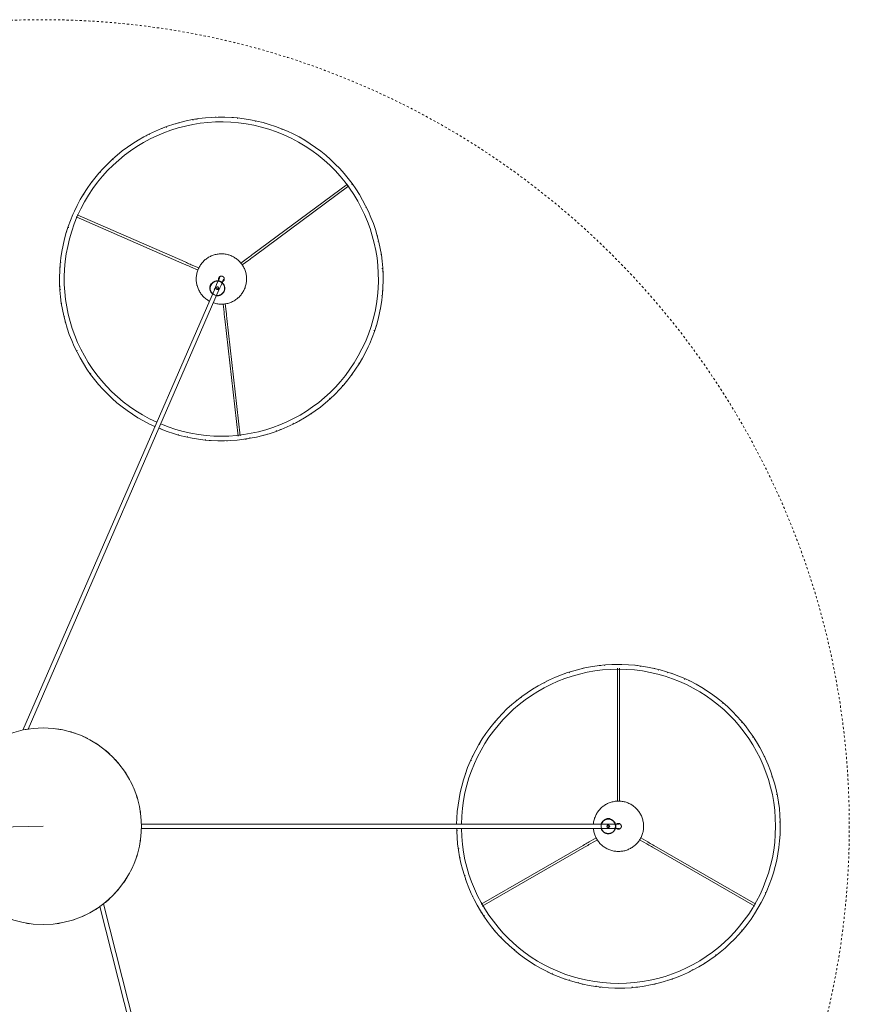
# Model space of a CAD drawing. Header units: millimetres. Extents: x 2834 to 10973, y -1183 to 7893.
# Tile 9 of 15: x 3977 to 5130, y 6347 to 7715. Entities that reach past the tile are written whole.
import ezdxf

# ---------------------------------------------------------------- set-up
doc = ezdxf.new("R2010")
doc.units = ezdxf.units.MM
doc.linetypes.add('Dash', pattern=[6, 3, -3])
doc.layers.add('A-ANNO-DIMS', color=7, linetype='Dash', lineweight=15, true_color=0xd2d2d2)
doc.layers.add('A-ANNO-DIMS-18', color=7, linetype='Continuous', lineweight=9)
doc.layers.add('E-LITE-EQPM', color=7, linetype='Continuous', lineweight=20)
doc.styles.add('Arial', font='arial.ttf', dxfattribs={"height": 36})
doc.dimstyles.new('Radial_-_3mm_Arial', dxfattribs={"dimscale": 304.8, "dimtxt": 36.729338, "dimasz": 0, "dimexe": 0.177165, "dimexo": 0, "dimgap": 0.103346, "dimtad": 1, "dimjust": 3, "dimdec": 0, "dimzin": 0, "dimdsep": 46, "dimtxsty": 'Arial', "dimblk1": 'NONE', "dimblk2": 'NONE', "dimsah": 1, "dimcen": 0.09, "dimdle": 0.177165, "dimadec": 0, "dimazin": 0, "dimtfac": 1, "dimtdec": 4, "dimtix": 1, "dimtmove": 0, "dimatfit": 2, "dimfxl": 1, "dimtvp": 1, "dimtfill": 1, "dimtolj": 1, "dimtzin": 0, "dimarcsym": 2})

# ---------------------------------------------------------------- blocks, each defined once
blk = doc.blocks.new('64314-5L   _Suspended_tensor - 64314-49-5L MAMBO Black_rattan pendant lamp ø450-5L-719882-Planta_PDF')
at = {"layer": 'E-LITE-EQPM'}
for p, q in [((5.5, 1024.1), (6.3, 1024.1)), ((31, 1022), (31.3, 1022)), ((43.7, 1019.9), (44.1, 1019.8)), ((68.2, 1013.6), (69, 1013.3)), ((-91.8, 1004.5), (-91.6, 1004.6)), ((-114.5, 992.7), (-113.9, 993.1)), ((-29.2, 847.4), (-111.1, 989.4)), ((-108.4, 990.9), (-26.5, 849)), ((123.8, 986.9), (124.5, 986.4)), ((-144.6, 971.3), (-144.3, 971.6)), ((144.4, 971.5), (144.6, 971.3)), ((154, 962.9), (154.3, 962.7)), ((171.3, 944.6), (171.8, 944)), ((-179.1, 934.8), (-178.8, 935.2)), ((-199.5, 902.3), (-199.2, 902.9)), ((204.2, 892.4), (204.6, 891.7)), ((-213.6, 868.1), (-213.5, 868.4)), ((213.5, 868.5), (213.6, 868.1)), ((217.1, 856), (217.1, 855.7)), ((-18.7, 829.4), (-24.5, 839.3)), ((-21.8, 840.9), (-16.1, 831)), ((222, 831.3), (222.1, 830.6)), ((-223.4, 818.8), (-223.3, 819.4)), ((46.3, 798.5), (34.8, 798.5)), ((34.9, 801.5), (46.3, 801.5)), ((55.7, 801.5), (219.6, 801.5)), ((219.6, 798.5), (55.7, 798.5)), ((-3, 136.5), (-3, 785.8)), ((3, 785.8), (3, 136.5)), ((9.5, 787.8), (10.7, 787.8)), ((10.7, 783.8), (9.5, 783.8)), ((10.7, 787.3), (9.6, 787.3)), ((10.7, 784.3), (9.6, 784.3)), ((10.7, 785.8), (10.7, 787.8)), ((10.7, 783.8), (10.7, 785.8)), ((223.4, 781.2), (223.3, 780.6)), ((-222, 768.7), (-222.1, 769.4)), ((-24.5, 760.7), (-18.7, 770.8)), ((-16.1, 769.1), (-21.8, 759.1)), ((-217.1, 744), (-217.1, 744.3)), ((-111.1, 610.6), (-29.2, 752.6)), ((-26.5, 751), (-108.4, 609.1)), ((-213.5, 731.5), (-213.6, 731.9)), ((213.6, 731.9), (213.5, 731.6)), ((-204.2, 707.6), (-204.6, 708.2)), ((199.5, 697.7), (199.2, 697.1)), ((179.1, 665.2), (178.8, 664.8)), ((-171.3, 655.4), (-171.8, 656)), ((-154, 637.1), (-154.3, 637.3)), ((-144.4, 628.5), (-144.6, 628.7)), ((144.6, 628.7), (144.3, 628.4)), ((-123.8, 613.1), (-124.5, 613.6)), ((114.5, 607.3), (113.9, 606.9)), ((91.8, 595.5), (91.6, 595.4)), ((-68.2, 586.4), (-69, 586.7)), ((-43.7, 580.1), (-44.1, 580.2)), ((-31, 578), (-31.3, 578)), ((-5.5, 575.9), (-6.3, 575.9)), ((737.9, 470.8), (738.2, 470.9)), ((774.9, 471.5), (775.5, 471.5)), ((812.8, 465.8), (813.2, 465.7)), ((688.8, 460.2), (689.4, 460.4)), ((643.4, 438.9), (644, 439.3)), ((860, 448.8), (860.4, 448.6)), ((622.7, 424.5), (622.9, 424.7)), ((792.5, 293.5), (890, 425.2)), ((891.7, 429.7), (892.3, 429.3)), ((612.7, 416.2), (613, 416.5)), ((892.5, 423.4), (795, 291.6)), ((594.4, 398.2), (594.9, 398.8)), ((559.7, 347.2), (560.1, 348)), ((550.8, 328.9), (550.8, 329)), ((550.8, 329), (550.8, 328.9)), ((968.4, 332.2), (968.7, 331.4)), ((549.8, 324.1), (550, 324.4)), ((545.8, 311.8), (545.9, 312.1)), ((976.6, 307.9), (976.7, 307.6)), ((539.9, 286.8), (540, 287.7)), ((979.7, 295.4), (979.8, 295)), ((542.7, 274.2), (705.5, 255.6)), ((780.1, 276.7), (787, 286)), ((789.4, 284.1), (782.7, 275)), ((705.2, 252.6), (542.3, 271.1)), ((983.7, 270.4), (983.8, 269.7)), ((725.8, 250.2), (714.5, 251.5)), ((714.8, 254.6), (726.4, 253.3)), ((-111.3, 78.9), (-748.5, 240)), ((-747.1, 245.8), (-107.6, 84.1)), ((748.9, 239.5), (133.5, -28.2)), ((135, -21), (746.5, 245)), ((750.1, 231.6), (749.6, 232.8)), ((750.6, 231.8), (750.1, 232.8)), ((751.9, 232.4), (753.8, 233.2)), ((753.3, 233), (752.9, 234)), ((753.3, 234.3), (753.8, 233.2)), ((537.6, 225.2), (537.5, 226)), ((750.1, 231.6), (751.9, 232.4)), ((777.7, 204.7), (773.1, 215.4)), ((776, 216.5), (780.5, 206)), ((981.4, 208.8), (981.3, 208)), ((541.6, 200.2), (541.5, 200.6)), ((846.8, 45.9), (781.4, 196.2)), ((784.3, 197.4), (849.6, 47.1)), ((544.7, 187.7), (544.6, 188)), ((975.5, 183.8), (975.4, 183.5)), ((971.5, 171.6), (971.3, 171.2)), ((552.9, 163.4), (552.6, 164.2)), ((961.6, 148.4), (961.3, 147.8)), ((926.9, 97.4), (926.4, 96.8)), ((898.6, 71.1), (898.4, 70.9)), ((908.6, 79.4), (908.3, 79.1)), ((629.6, 65.9), (629.1, 66.3)), ((877.9, 56.7), (877.3, 56.3)), ((661.3, 46.9), (660.9, 47.1)), ((708.5, 29.8), (708, 29.9)), ((832.5, 35.4), (831.9, 35.3)), ((746.4, 24.1), (745.8, 24.1)), ((783.4, 24.8), (783.1, 24.8))]:
    blk.add_line(p, q, dxfattribs=at)
at = {"layer": 'E-LITE-EQPM', "flags": 128}
for points in [[(-225, 800), (-224.8, 809), (-224.3, 818), (-223.4, 826.9), (-222.1, 835.8), (-220.5, 844.7), (-218.6, 853.5), (-216.2, 862.2), (-213.6, 870.8), (-210.6, 879.3), (-207.2, 887.6), (-203.6, 895.8), (-199.6, 903.9), (-195.3, 911.8), (-190.6, 919.5), (-185.7, 927), (-180.5, 934.4), (-175, 941.5), (-169.2, 948.4), (-163.1, 955), (-156.8, 961.4), (-150.2, 967.5), (-143.4, 973.4), (-136.3, 979), (-129, 984.3), (-121.6, 989.3), (-113.9, 994), (-106, 998.4), (-98, 1002.5), (-89.9, 1006.3), (-81.5, 1009.7), (-73.1, 1012.8), (-64.5, 1015.6), (-55.8, 1018), (-47.1, 1020), (-38.2, 1021.7), (-29.3, 1023.1), (-20.4, 1024.1), (-11.4, 1024.7), (-2.4, 1025), (6.6, 1024.9), (15.6, 1024.5), (24.5, 1023.7), (33.4, 1022.5), (42.3, 1021), (51.1, 1019.1), (59.8, 1016.9), (68.5, 1014.3), (77, 1011.4), (85.4, 1008.2), (93.6, 1004.6), (101.7, 1000.7), (109.7, 996.5), (117.5, 991.9), (125, 987.1), (132.4, 981.9), (139.6, 976.5), (146.5, 970.7), (153.2, 964.8), (159.7, 958.5), (165.9, 952), (171.9, 945.2), (177.5, 938.2), (182.9, 931), (188, 923.6), (192.8, 916), (197.3, 908.2), (201.5, 900.2), (205.3, 892.1), (208.8, 883.8), (212, 875.4), (214.8, 866.8), (217.3, 858.2), (219.5, 849.5), (221.3, 840.6), (222.7, 831.8), (223.8, 822.8), (224.6, 813.8), (224.9, 804.9), (225, 800)], [(-21.8, 840.9), (-22.8, 842.6), (-23.8, 844.3), (-24.8, 846), (-25.7, 847.6), (-26.5, 849)], [(-29.2, 847.4), (-28.2, 845.8), (-27.2, 844.1), (-26.3, 842.4), (-25.3, 840.7), (-24.5, 839.3)], [(-27.3, 821.9), (-26.4, 823), (-25.5, 824), (-24.5, 825), (-23.5, 826), (-22.4, 826.9), (-21.3, 827.8), (-20.2, 828.6), (-19, 829.4), (-17.9, 830.1), (-16.6, 830.8), (-15.4, 831.4), (-14.1, 832), (-12.8, 832.6), (-11.5, 833.1), (-10.2, 833.5), (-8.8, 833.9), (-7.5, 834.2), (-6.1, 834.5), (-4.7, 834.7), (-3.3, 834.8), (-1.9, 834.9), (-0.5, 835), (0.9, 835), (2.3, 834.9), (3.7, 834.8), (5, 834.6), (6.4, 834.4), (7.8, 834.1), (9.2, 833.8), (10.5, 833.4), (11.8, 832.9), (13.1, 832.4), (14.4, 831.9), (15.7, 831.3), (16.9, 830.6), (18.1, 829.9), (19.3, 829.2), (20.5, 828.4), (21.6, 827.5), (22.7, 826.7), (23.7, 825.7), (24.7, 824.8), (25.7, 823.8), (26.6, 822.7), (27.5, 821.6), (28.4, 820.5), (29.2, 819.4), (29.9, 818.2), (30.6, 817), (31.3, 815.7), (31.9, 814.5), (32.4, 813.2), (32.9, 811.9), (33.4, 810.5), (33.8, 809.2), (34.1, 807.8), (34.4, 806.5), (34.6, 805.1), (34.8, 803.7), (34.9, 802.3), (35, 800.9), (35, 799.5), (34.9, 798.1), (34.8, 796.7), (34.7, 795.3), (34.5, 793.9), (34.2, 792.6), (33.9, 791.2), (33.5, 789.9), (33.1, 788.5), (32.6, 787.2), (32, 785.9), (31.5, 784.7), (30.8, 783.4), (30.1, 782.2), (29.4, 781), (28.6, 779.8), (27.8, 778.7), (27.3, 778.1)], [(-3, 765.1), (-3.7, 765.2), (-5, 765.4), (-6.4, 765.6), (-7.8, 765.9), (-9.2, 766.2), (-10.5, 766.6), (-11.8, 767.1), (-13.1, 767.6), (-14.4, 768.1), (-15.7, 768.7), (-16.9, 769.4), (-18.1, 770.1), (-19.3, 770.8), (-20.5, 771.6), (-21.6, 772.5), (-22.7, 773.3), (-23.7, 774.3), (-24.7, 775.2), (-25.7, 776.2), (-26.6, 777.3), (-27.5, 778.4), (-28.4, 779.5), (-29.2, 780.6), (-29.9, 781.8), (-30.6, 783), (-31.3, 784.3), (-31.9, 785.5), (-32.4, 786.8), (-32.9, 788.1), (-33.4, 789.5), (-33.8, 790.8), (-34.1, 792.2), (-34.4, 793.5), (-34.6, 794.9), (-34.8, 796.3), (-34.9, 797.7), (-35, 799.1), (-35, 800.5), (-34.9, 801.9), (-34.8, 803.3), (-34.7, 804.7), (-34.5, 806.1), (-34.2, 807.4), (-33.9, 808.8), (-33.5, 810.1), (-33.1, 811.5), (-32.6, 812.8), (-32, 814.1), (-31.5, 815.3), (-30.8, 816.6), (-30.1, 817.8), (-29.4, 819), (-28.6, 820.2), (-27.8, 821.3), (-27.3, 821.9)], [(-3, 575.1), (-6.6, 575.1), (-15.6, 575.5), (-24.5, 576.3), (-33.4, 577.5), (-42.3, 579), (-51.1, 580.9), (-59.8, 583.1), (-68.5, 585.7), (-77, 588.6), (-85.4, 591.8), (-93.6, 595.4), (-101.7, 599.3), (-109.7, 603.5), (-117.5, 608.1), (-125, 612.9), (-132.4, 618.1), (-139.6, 623.5), (-146.5, 629.2), (-153.2, 635.2), (-159.7, 641.5), (-165.9, 648), (-171.9, 654.8), (-177.5, 661.8), (-182.9, 669), (-188, 676.4), (-192.8, 684), (-197.3, 691.8), (-201.5, 699.8), (-205.3, 707.9), (-208.8, 716.2), (-212, 724.6), (-214.8, 733.2), (-217.3, 741.8), (-219.5, 750.5), (-221.3, 759.4), (-222.7, 768.2), (-223.8, 777.2), (-224.6, 786.1), (-224.9, 795.1), (-225, 800)], [(-3, 776), (-3.2, 776.1), (-3.6, 776.2), (-4, 776.4), (-4.4, 776.5), (-4.8, 776.7), (-5.1, 776.9), (-5.5, 777.1), (-5.8, 777.3), (-6.1, 777.6), (-6.5, 777.8), (-6.8, 778.1), (-7.1, 778.4), (-7.4, 778.7), (-7.7, 779), (-7.9, 779.3), (-8.2, 779.6), (-8.4, 779.9), (-8.7, 780.3), (-8.9, 780.6), (-9.1, 781), (-9.3, 781.4), (-9.4, 781.7), (-9.6, 782.1), (-9.7, 782.5), (-9.9, 782.9), (-10, 783.3), (-10.1, 783.7), (-10.1, 784.1), (-10.2, 784.5), (-10.3, 784.9), (-10.3, 785.3), (-10.3, 785.7), (-10.3, 786.1), (-10.3, 786.6), (-10.2, 787), (-10.2, 787.4), (-10.1, 787.8), (-10, 788.2), (-9.9, 788.6), (-9.8, 789), (-9.7, 789.4), (-9.5, 789.7), (-9.4, 790.1), (-9.2, 790.5), (-9, 790.9), (-8.8, 791.2), (-8.6, 791.6), (-8.3, 791.9), (-8.1, 792.2), (-7.8, 792.5), (-7.5, 792.9), (-7.3, 793.1), (-7, 793.4), (-6.6, 793.7), (-6.3, 794), (-6, 794.2), (-5.7, 794.4), (-5.3, 794.7), (-4.9, 794.9), (-4.6, 795.1), (-4.2, 795.2), (-3.8, 795.4), (-3.4, 795.5), (-3.1, 795.7)], [(-3.1, 802.5), (-3.2, 802.4), (-3.3, 802.2), (-3.4, 802.1), (-3.5, 802), (-3.6, 801.8), (-3.6, 801.7), (-3.7, 801.5), (-3.7, 801.4), (-3.8, 801.2), (-3.8, 801.1), (-3.9, 800.9), (-3.9, 800.8), (-4, 800.6), (-4, 800.5), (-4, 800.3), (-4, 800.1), (-4, 800), (-4, 799.8), (-4, 799.7), (-4, 799.5), (-3.9, 799.3), (-3.9, 799.2), (-3.9, 799), (-3.8, 798.9), (-3.8, 798.7), (-3.7, 798.6), (-3.7, 798.4), (-3.6, 798.3), (-3.5, 798.1), (-3.5, 798), (-3.4, 797.9), (-3.3, 797.7), (-3.2, 797.6), (-3.1, 797.5), (-3, 797.3)], [(3.1, 797.5), (3.2, 797.6), (3.3, 797.8), (3.4, 797.9), (3.5, 798), (3.6, 798.2), (3.6, 798.3), (3.7, 798.5), (3.7, 798.6), (3.8, 798.8), (3.8, 798.9), (3.9, 799.1), (3.9, 799.2), (4, 799.4), (4, 799.5), (4, 799.7), (4, 799.9), (4, 800), (4, 800.2), (4, 800.3), (4, 800.5), (3.9, 800.7), (3.9, 800.8), (3.9, 801), (3.8, 801.1), (3.8, 801.3), (3.7, 801.4), (3.7, 801.6), (3.6, 801.7), (3.5, 801.9), (3.5, 802), (3.4, 802.1), (3.3, 802.3), (3.2, 802.4), (3.1, 802.5), (3, 802.7), (2.9, 802.8), (2.8, 802.9), (2.7, 803), (2.5, 803.1), (2.4, 803.2), (2.3, 803.3), (2.1, 803.4), (2, 803.5), (1.9, 803.5), (1.7, 803.6), (1.6, 803.7), (1.4, 803.7), (1.3, 803.8), (1.1, 803.8), (1, 803.9), (0.8, 803.9), (0.7, 803.9), (0.5, 804), (0.3, 804), (0.2, 804), (0, 804), (-0.1, 804), (-0.3, 804), (-0.5, 804), (-0.6, 804), (-0.8, 803.9), (-0.9, 803.9), (-1.1, 803.9), (-1.2, 803.8), (-1.4, 803.8), (-1.5, 803.7), (-1.7, 803.6), (-1.8, 803.6), (-2, 803.5), (-2.1, 803.4), (-2.2, 803.3), (-2.4, 803.2), (-2.5, 803.1), (-2.6, 803), (-2.7, 802.9), (-2.9, 802.8), (-3, 802.7), (-3.1, 802.6), (-3.1, 802.5)], [(-3, 795.9), (-3, 796.1), (-3, 796.3), (-3, 796.6), (-3, 796.8), (-3, 797), (-3, 797.2), (-3, 797.4), (-3, 797.6), (-3, 797.8), (-3, 798), (-3, 798.1), (-3, 798.3), (-3, 798.5), (-3, 798.6), (-3, 798.8), (-3, 798.9), (-3, 799.1), (-3, 799.2), (-3, 799.3), (-3, 799.4), (-3, 799.5), (-3, 799.6), (-3, 799.7), (-3, 799.8), (-3, 799.8), (-3, 799.9), (-3, 799.9), (-3, 800), (-3, 800), (-3, 800), (-3, 800)], [(-3, 782.2), (-3, 787.7), (-3, 793.2), (-3, 795.9)], [(225, 800), (224.8, 791), (224.3, 782), (223.4, 773.1), (222.1, 764.2), (220.5, 755.3), (218.6, 746.5), (216.2, 737.8), (213.6, 729.2), (210.6, 720.7), (207.2, 712.4), (203.6, 704.2), (199.6, 696.1), (195.3, 688.2), (190.6, 680.5), (185.7, 673), (180.5, 665.6), (175, 658.5), (169.2, 651.6), (163.1, 645), (156.8, 638.6), (150.2, 632.5), (143.4, 626.6), (136.3, 621), (129, 615.7), (121.6, 610.7), (113.9, 606), (106, 601.6), (98, 597.5), (89.9, 593.7), (81.5, 590.3), (73.1, 587.2), (64.5, 584.4), (55.8, 582), (47.1, 580), (38.2, 578.3), (29.3, 576.9), (20.4, 575.9), (11.4, 575.3), (3, 575)], [(3, 800), (3, 800), (3, 800), (3, 800), (3, 799.9), (3, 799.9), (3, 799.8), (3, 799.8), (3, 799.7), (3, 799.6), (3, 799.5), (3, 799.4), (3, 799.3), (3, 799.2), (3, 799.1), (3, 799), (3, 798.8), (3, 798.7), (3, 798.5), (3, 798.3), (3, 798.2), (3, 798), (3, 797.8), (3, 797.6), (3, 797.4), (3, 797.2), (3, 797), (3, 796.8), (3, 796.6), (3, 796.4), (3, 796.2), (3, 795.9), (3, 795.9)], [(3, 797.3), (3.1, 797.4), (3.1, 797.5)], [(3, 795.9), (3, 790.4), (3, 785), (3, 782.2)], [(3, 795.7), (3.2, 795.6), (3.6, 795.5), (4, 795.3), (4.4, 795.2), (4.8, 795), (5.1, 794.8), (5.5, 794.6), (5.8, 794.3), (6.1, 794.1), (6.5, 793.8), (6.8, 793.6), (7.1, 793.3), (7.4, 793), (7.7, 792.7), (7.9, 792.4), (8.2, 792.1), (8.4, 791.7), (8.7, 791.4), (8.9, 791.1), (9.1, 790.7), (9.3, 790.3), (9.4, 790), (9.6, 789.6), (9.7, 789.2), (9.9, 788.8), (10, 788.4), (10.1, 788)], [(55.7, 801.5), (53.7, 801.5), (51.8, 801.5), (49.8, 801.5), (47.9, 801.5), (46.3, 801.5)], [(46.3, 798.5), (48.3, 798.5), (50.2, 798.5), (52.2, 798.5), (54.1, 798.5), (55.7, 798.5)], [(10.1, 783.8), (10, 783.5), (9.9, 783.1), (9.8, 782.7), (9.7, 782.3), (9.5, 781.9), (9.4, 781.6), (9.2, 781.2), (9, 780.8), (8.8, 780.5), (8.6, 780.1), (8.3, 779.8), (8.1, 779.5), (7.8, 779.1), (7.5, 778.8), (7.3, 778.5), (7, 778.3), (6.6, 778), (6.3, 777.7), (6, 777.5), (5.7, 777.2), (5.3, 777), (4.9, 776.8), (4.6, 776.6), (4.2, 776.5), (3.8, 776.3), (3.4, 776.1), (3.1, 776)], [(27.3, 778.1), (26.4, 777), (25.5, 776), (24.5, 775), (23.5, 774), (22.4, 773.1), (21.3, 772.2), (20.2, 771.4), (19, 770.6), (17.9, 769.9), (16.6, 769.2), (15.4, 768.6), (14.1, 768), (12.8, 767.4), (11.5, 766.9), (10.2, 766.5), (8.8, 766.1), (7.5, 765.8), (6.1, 765.5), (4.7, 765.3), (3.3, 765.2), (3, 765.1)], [(-24.5, 760.7), (-25.5, 759), (-26.5, 757.3), (-27.4, 755.6), (-28.4, 753.9), (-29.2, 752.6)], [(-26.5, 751), (-25.5, 752.7), (-24.6, 754.4), (-23.6, 756.1), (-22.6, 757.8), (-21.8, 759.1)], [(670.9, 454.1), (679.2, 457.6), (687.7, 460.6), (696.2, 463.4), (704.9, 465.8), (713.7, 467.9), (722.5, 469.6), (731.4, 470.9), (740.4, 471.9), (749.3, 472.5), (758.3, 472.8), (767.3, 472.7), (776.3, 472.3), (785.3, 471.5), (794.2, 470.3), (803.1, 468.8), (811.9, 466.9), (820.6, 464.7), (829.2, 462.1), (837.7, 459.2), (846.1, 455.9), (854.4, 452.4), (862.5, 448.4), (870.4, 444.2), (878.2, 439.7), (885.8, 434.8), (893.2, 429.7), (900.3, 424.2), (907.3, 418.5), (914, 412.5), (920.4, 406.2), (926.6, 399.7), (932.6, 393), (938.2, 386), (943.6, 378.7), (948.7, 371.3), (953.5, 363.7), (958, 355.9), (962.2, 347.9), (966, 339.8), (969.5, 331.5), (972.7, 323.1), (975.5, 314.5), (978, 305.9), (980.2, 297.2), (982, 288.3), (983.4, 279.5), (984.5, 270.5), (985.2, 261.6), (985.6, 252.6), (985.6, 243.6), (985.3, 234.6), (984.6, 225.6), (983.5, 216.7), (982.1, 207.8), (980.3, 199), (978.2, 190.2), (975.7, 181.6), (972.9, 173), (969.7, 164.6), (966.2, 156.3), (962.4, 148.1), (958.2, 140.2), (953.8, 132.3), (949, 124.7), (943.9, 117.3), (938.6, 110.1), (932.9, 103.1), (927, 96.3), (920.8, 89.8), (914.3, 83.5), (907.6, 77.5), (900.7, 71.7), (893.6, 66.3), (886.2, 61.1), (878.6, 56.2), (870.9, 51.7), (862.9, 47.4), (854.8, 43.5), (850.4, 41.5)], [(553.2, 160.9), (551.8, 164.1), (548.6, 172.5), (545.8, 181.1), (543.3, 189.7), (541.1, 198.5), (539.3, 207.3), (537.9, 216.2), (536.8, 225.1), (536.1, 234.1), (535.7, 243.1), (535.7, 252.1), (536, 261.1), (536.7, 270), (537.8, 279), (539.2, 287.8), (541, 296.7), (543.1, 305.4), (545.6, 314.1), (548.4, 322.6), (551.6, 331), (555.1, 339.3), (558.9, 347.5), (563.1, 355.5), (567.5, 363.3), (572.3, 370.9), (577.4, 378.3), (582.7, 385.6), (588.4, 392.6), (594.3, 399.3), (600.5, 405.9), (607, 412.1), (613.7, 418.2), (620.6, 423.9), (627.7, 429.4), (635.1, 434.5), (642.7, 439.4), (650.4, 444), (658.4, 448.2), (666.5, 452.1), (670.9, 454.1)], [(792.5, 293.5), (791.4, 291.9), (790.2, 290.4), (789, 288.8), (787.9, 287.2), (787, 286)], [(789.4, 284.1), (790.6, 285.7), (791.8, 287.3), (792.9, 288.8), (794.1, 290.4), (795, 291.6)], [(727.5, 236.7), (727.3, 237.4), (726.9, 238.7), (726.5, 240.1), (726.2, 241.4), (726, 242.8), (725.8, 244.2), (725.7, 245.6), (725.7, 247), (725.6, 248.4), (725.7, 249.8), (725.8, 251.2), (726, 252.6), (726.2, 254), (726.4, 255.3), (726.8, 256.7), (727.1, 258), (727.6, 259.4), (728.1, 260.7), (728.6, 262), (729.2, 263.2), (729.8, 264.5), (730.5, 265.7), (731.3, 266.9), (732, 268.1), (732.9, 269.2), (733.7, 270.3), (734.7, 271.3), (735.6, 272.4), (736.6, 273.3), (737.7, 274.3), (738.7, 275.2), (739.8, 276), (741, 276.8), (742.2, 277.6), (743.4, 278.3), (744.6, 279), (745.9, 279.6), (747.1, 280.2), (748.4, 280.7), (749.8, 281.1), (751.1, 281.6), (752.4, 281.9), (753.8, 282.2), (755.2, 282.5), (756.6, 282.6), (758, 282.8), (759.4, 282.9), (760.8, 282.9), (762.2, 282.8), (763.6, 282.8), (765, 282.6), (766.3, 282.4), (767.7, 282.2), (769.1, 281.8), (769.8, 281.7)], [(769.8, 281.7), (771.2, 281.3), (772.5, 280.8), (773.8, 280.3), (775.1, 279.8), (776.3, 279.2), (777.6, 278.5), (778.8, 277.8), (780, 277.1), (781.1, 276.3), (782.2, 275.4), (783.3, 274.5), (784.4, 273.6), (785.4, 272.6), (786.4, 271.6), (787.3, 270.6), (788.2, 269.5), (789, 268.4), (789.8, 267.2), (790.6, 266), (791.3, 264.8), (791.9, 263.6), (792.5, 262.3), (793.1, 261), (793.6, 259.7), (794, 258.4), (794.4, 257.1), (794.8, 255.7), (795, 254.3), (795.3, 253), (795.4, 251.6), (795.6, 250.2), (795.6, 248.8), (795.6, 247.4), (795.6, 246), (795.5, 244.6), (795.3, 243.2), (795.1, 241.8), (794.8, 240.4), (794.5, 239.1), (794.1, 237.7), (793.7, 236.4), (793.2, 235.1), (792.7, 233.8), (792.1, 232.5), (791.5, 231.3), (790.8, 230.1), (790, 228.9), (789.2, 227.7), (788.4, 226.6), (787.5, 225.5), (786.6, 224.4), (785.7, 223.4), (784.7, 222.4), (783.6, 221.5), (782.6, 220.6), (781.4, 219.7), (780.3, 218.9), (779.1, 218.2), (777.9, 217.4), (776.7, 216.8), (775.4, 216.2), (774.2, 215.6), (772.9, 215.1), (771.5, 214.6), (770.2, 214.2), (768.8, 213.9), (767.5, 213.6), (766.1, 213.3), (764.7, 213.1), (763.3, 213), (761.9, 212.9), (760.5, 212.9), (759.1, 212.9), (757.7, 213), (756.3, 213.1), (754.9, 213.3), (753.6, 213.6), (752.2, 213.9), (751.5, 214.1)], [(705.2, 252.6), (707.1, 252.4), (709, 252.1), (711, 251.9), (712.9, 251.7), (714.5, 251.5)], [(714.8, 254.6), (712.9, 254.8), (710.9, 255), (709, 255.2), (707, 255.5), (705.5, 255.6)], [(737.4, 241.1), (737.4, 241.3), (737.4, 241.7), (737.4, 242.1), (737.4, 242.5), (737.4, 242.9), (737.4, 243.4), (737.5, 243.8), (737.6, 244.2), (737.6, 244.6), (737.7, 245), (737.9, 245.4), (738, 245.8), (738.1, 246.1), (738.3, 246.5), (738.5, 246.9), (738.7, 247.3), (738.9, 247.6), (739.1, 248), (739.3, 248.3), (739.6, 248.6), (739.9, 248.9), (740.1, 249.2), (740.4, 249.5), (740.7, 249.8), (741, 250.1), (741.3, 250.4), (741.7, 250.6), (742, 250.8), (742.4, 251.1), (742.7, 251.3), (743.1, 251.5), (743.5, 251.6), (743.8, 251.8), (744.2, 251.9), (744.6, 252.1), (745, 252.2), (745.4, 252.3), (745.8, 252.4), (746.2, 252.4), (746.6, 252.5), (747, 252.5), (747.4, 252.5), (747.9, 252.5), (748.3, 252.5), (748.7, 252.5), (749.1, 252.4), (749.5, 252.4), (749.9, 252.3), (750.3, 252.2), (750.7, 252.1), (751.1, 251.9), (751.5, 251.8), (751.8, 251.6), (752.2, 251.5), (752.6, 251.3), (752.9, 251.1), (753.3, 250.8), (753.6, 250.6), (754, 250.4), (754.3, 250.1), (754.6, 249.8), (754.9, 249.6), (755.2, 249.3), (755.5, 249)], [(743.2, 243.5), (748.2, 245.7), (753.2, 247.9), (755.7, 249)], [(755.7, 249), (755.9, 249.1), (756.1, 249.2), (756.3, 249.3), (756.5, 249.3), (756.7, 249.4), (756.9, 249.5), (757.1, 249.6), (757.2, 249.7), (757.4, 249.7), (757.6, 249.8), (757.7, 249.9), (757.9, 250), (758.1, 250), (758.2, 250.1), (758.3, 250.1), (758.5, 250.2), (758.6, 250.3), (758.7, 250.3), (758.8, 250.4), (758.9, 250.4), (759, 250.4), (759.1, 250.5), (759.2, 250.5), (759.2, 250.5), (759.3, 250.6), (759.3, 250.6), (759.4, 250.6), (759.4, 250.6), (759.4, 250.6), (759.4, 250.6), (759.5, 250.6)], [(761.7, 251.7), (761.5, 251.8), (761.4, 251.8), (761.2, 251.8), (761.1, 251.9), (760.9, 251.9), (760.7, 251.9), (760.6, 251.9), (760.4, 251.9), (760.3, 251.9), (760.1, 251.8), (759.9, 251.8), (759.8, 251.8), (759.6, 251.8), (759.5, 251.7), (759.3, 251.7), (759.2, 251.6), (759, 251.5), (758.9, 251.5), (758.7, 251.4), (758.6, 251.3), (758.5, 251.2), (758.3, 251.1), (758.2, 251.1), (758.1, 251), (758, 250.8), (757.8, 250.7), (757.7, 250.6), (757.6, 250.5), (757.5, 250.4), (757.4, 250.3), (757.3, 250.1), (757.2, 250), (757.2, 249.9), (757.1, 249.7), (757, 249.6)], [(759.6, 244), (759.7, 244), (759.9, 243.9), (760.1, 243.9), (760.2, 243.9), (760.4, 243.9), (760.5, 243.9), (760.7, 243.9), (760.9, 243.9), (761, 243.9), (761.2, 243.9), (761.3, 243.9), (761.5, 244), (761.7, 244), (761.8, 244.1), (762, 244.1), (762.1, 244.2), (762.3, 244.2), (762.4, 244.3), (762.5, 244.4), (762.7, 244.4), (762.8, 244.5), (762.9, 244.6), (763.1, 244.7), (763.2, 244.8), (763.3, 244.9), (763.4, 245), (763.6, 245.1), (763.7, 245.3), (763.8, 245.4), (763.9, 245.5), (764, 245.6), (764, 245.8), (764.1, 245.9), (764.2, 246), (764.3, 246.2), (764.3, 246.3), (764.4, 246.5), (764.4, 246.6), (764.5, 246.8), (764.5, 246.9), (764.6, 247.1), (764.6, 247.3), (764.6, 247.4), (764.6, 247.6), (764.6, 247.7), (764.6, 247.9), (764.6, 248.1), (764.6, 248.2), (764.6, 248.4), (764.6, 248.5), (764.6, 248.7), (764.5, 248.8), (764.5, 249), (764.4, 249.2), (764.4, 249.3), (764.3, 249.5), (764.3, 249.6), (764.2, 249.7), (764.1, 249.9), (764, 250), (763.9, 250.2), (763.8, 250.3), (763.7, 250.4), (763.6, 250.5), (763.5, 250.6), (763.4, 250.8), (763.3, 250.9), (763.2, 251), (763.1, 251.1), (762.9, 251.2), (762.8, 251.3), (762.7, 251.3), (762.5, 251.4), (762.4, 251.5), (762.2, 251.6), (762.1, 251.6), (761.9, 251.7), (761.8, 251.7), (761.7, 251.7)], [(749.9, 232.2), (749.5, 232.1), (749.1, 232), (748.7, 232), (748.3, 232), (747.9, 231.9), (747.5, 231.9), (747.1, 232), (746.6, 232), (746.2, 232), (745.8, 232.1), (745.4, 232.2), (745, 232.3), (744.6, 232.4), (744.2, 232.5), (743.9, 232.7), (743.5, 232.8), (743.1, 233), (742.7, 233.2), (742.4, 233.4), (742, 233.6), (741.7, 233.8), (741.4, 234.1), (741, 234.4), (740.7, 234.6), (740.4, 234.9), (740.1, 235.2), (739.9, 235.5)], [(758.1, 243.5), (753.1, 241.3), (748.1, 239.1), (745.6, 238)], [(757.9, 243.5), (757.9, 243.2), (757.9, 242.8), (758, 242.3), (757.9, 241.9), (757.9, 241.5), (757.9, 241.1), (757.8, 240.7), (757.8, 240.3), (757.7, 239.9), (757.6, 239.5), (757.5, 239.1), (757.3, 238.7), (757.2, 238.3), (757, 237.9), (756.8, 237.6), (756.6, 237.2), (756.4, 236.9), (756.2, 236.5), (756, 236.2), (755.7, 235.8), (755.5, 235.5), (755.2, 235.2), (754.9, 234.9), (754.6, 234.6), (754.3, 234.4), (754, 234.1), (753.7, 233.9)], [(761.8, 245.1), (761.8, 245.1), (761.8, 245.1), (761.8, 245.1), (761.8, 245.1), (761.7, 245.1), (761.7, 245.1), (761.6, 245), (761.6, 245), (761.5, 245), (761.4, 244.9), (761.3, 244.9), (761.2, 244.9), (761.1, 244.8), (761, 244.8), (760.9, 244.7), (760.8, 244.7), (760.6, 244.6), (760.5, 244.5), (760.3, 244.5), (760.2, 244.4), (760, 244.3), (759.8, 244.3), (759.7, 244.2), (759.5, 244.1), (759.3, 244), (759.1, 243.9), (758.9, 243.9), (758.7, 243.8), (758.5, 243.7), (758.3, 243.6), (758.1, 243.5), (758.1, 243.5)], [(759.4, 244.1), (759.5, 244), (759.6, 244)], [(751.5, 214.1), (750.1, 214.5), (748.8, 214.9), (747.5, 215.4), (746.2, 216), (744.9, 216.6), (743.7, 217.3), (742.5, 218), (741.3, 218.7), (740.2, 219.5), (739, 220.3), (738, 221.2), (736.9, 222.2), (735.9, 223.1), (734.9, 224.1), (734, 225.2), (733.1, 226.3), (732.3, 227.4), (731.5, 228.5), (730.7, 229.7), (730, 230.9), (729.9, 231.2)], [(784.3, 197.4), (783.5, 199.2), (782.7, 200.9), (781.9, 202.7), (781.2, 204.5), (780.5, 206)], [(777.7, 204.7), (778.5, 202.9), (779.3, 201.1), (780, 199.3), (780.8, 197.6), (781.4, 196.2)], [(850.4, 41.5), (842.1, 38.1), (833.6, 35), (825.1, 32.2), (816.4, 29.8), (807.6, 27.8), (798.8, 26.1), (789.9, 24.7), (780.9, 23.7), (772, 23.1), (763, 22.8), (754, 22.9), (745, 23.4), (736, 24.2), (727.1, 25.3), (718.2, 26.8), (709.4, 28.7), (700.7, 30.9), (692.1, 33.5), (683.6, 36.4), (675.2, 39.7), (666.9, 43.3), (658.8, 47.2), (650.9, 51.4), (643.1, 56), (635.5, 60.8), (628.1, 66), (621, 71.4), (614, 77.1), (607.3, 83.1), (600.9, 89.4), (594.7, 95.9), (588.7, 102.7), (583.1, 109.7), (577.7, 116.9), (572.6, 124.3), (567.8, 131.9), (563.3, 139.7), (559.1, 147.7), (555.5, 155.4)]]:
    blk.add_lwpolyline(points, dxfattribs=at)
at = {"layer": 'E-LITE-EQPM'}
for centre, radius, start, end in [((0, 800), 218.4, 0.0002, 180.0002), ((0, 800), 225, 108.8906, 109.3604), ((0, 800), 225, 108.8906, 109.3604), ((0, 800), 225, 90.0002, 90.5957), ((0, 800), 225, 90.0002, 90.5957), ((0, 800), 225, 115.4124, 115.9217), ((0, 800), 225, 115.4124, 115.9217), ((0, 800), 225, 70.3145, 70.8501), ((0, 800), 225, 70.3145, 70.8501), ((0, 800), 225, 64.2859, 64.6551), ((0, 800), 225, 64.2859, 64.6551), ((0, 800), 225, 121.8381, 122.3309), ((0, 800), 225, 121.8381, 122.3309), ((0, 800), 225, 57.25, 58.1606), ((0, 800), 225, 57.25, 58.1606), ((0, 800), 225, 128.2657, 128.7816), ((0, 800), 225, 128.2657, 128.7816), ((0, 800), 225, 51.2179, 51.4287), ((0, 800), 225, 51.2179, 51.4287), ((0, 800), 225, 44.7869, 45.0002), ((0, 800), 225, 44.7869, 45.0002), ((0, 800), 225, 140.7753, 141.4287), ((0, 800), 225, 140.7753, 141.4287), ((0, 800), 225, 38.3566, 39.225), ((0, 800), 225, 38.3566, 39.225), ((0, 800), 225, 147.2135, 147.8573), ((0, 800), 225, 147.2135, 147.8573), ((0, 800), 225, 32.143, 32.7869), ((0, 800), 225, 32.143, 32.7869), ((0, 800), 225, 153.6024, 154.2859), ((0, 800), 225, 153.6024, 154.2859), ((0, 800), 225, 25.4905, 26.0884), ((0, 800), 225, 25.4905, 26.0884), ((0, 800), 225, 160.4542, 160.7843), ((0, 800), 225, 160.4542, 160.7843), ((0, 800), 225, 19.0658, 19.6595), ((0, 800), 225, 19.0658, 19.6595), ((0, 800), 225, 166.6749, 167.4108), ((0, 800), 225, 166.6749, 167.4108), ((0, 800), 225, 12.6283, 13.2381), ((0, 800), 225, 12.6283, 13.2381), ((0, 800), 225, 173.1082, 173.7927), ((0, 800), 225, 173.1082, 173.7927), ((0, 800), 225, 6.1538, 6.8003), ((0, 800), 225, 6.1538, 6.8003), ((0, 800), 218.4, 180.0002, 269.2193), ((0, 785.8), 10, 90, 270), ((0, 800), 3, 165, 180), ((0, 800), 3, 180, 191.588), ((0, 785.8), 10, 270, 90), ((0, 800), 3, 0, 15), ((0, 800), 3, 348.4123, 0), ((0, 800), 218.4, 270.7889, 0.0002), ((0, 785.8), 10.3, 210, 212.0576), ((0, 785.8), 2, 90, 270), ((0, 785.8), 2, 90, 270), ((0, 785.8), 2, 270, 90), ((0, 785.8), 2, 270, 90), ((0, 785.8), 10.3, 30, 32.0576), ((0, 800), 225, 186.1538, 186.8003), ((0, 800), 225, 186.1538, 186.8003), ((0, 800), 225, 353.1082, 353.7927), ((0, 800), 225, 353.1082, 353.7927), ((0, 800), 225, 192.6283, 193.2381), ((0, 800), 225, 192.6283, 193.2381), ((0, 800), 225, 346.6749, 347.4108), ((0, 800), 225, 346.6749, 347.4108), ((0, 800), 225, 199.0658, 199.6595), ((0, 800), 225, 199.0658, 199.6595), ((0, 800), 225, 340.4542, 340.7843), ((0, 800), 225, 340.4542, 340.7843), ((0, 800), 225, 205.4905, 206.0884), ((0, 800), 225, 205.4905, 206.0884), ((0, 800), 225, 333.6024, 334.2859), ((0, 800), 225, 333.6024, 334.2859), ((0, 800), 225, 212.143, 212.7869), ((0, 800), 225, 212.143, 212.7869), ((0, 800), 225, 327.2135, 327.8573), ((0, 800), 225, 327.2135, 327.8573), ((0, 800), 225, 218.3566, 219.225), ((0, 800), 225, 218.3566, 219.225), ((0, 800), 225, 320.7753, 321.4287), ((0, 800), 225, 320.7753, 321.4287), ((0, 800), 225, 224.7869, 225.0002), ((0, 800), 225, 224.7869, 225.0002), ((0, 800), 225, 231.2179, 231.4287), ((0, 800), 225, 231.2179, 231.4287), ((0, 800), 225, 308.2657, 308.7816), ((0, 800), 225, 308.2657, 308.7816), ((0, 800), 225, 237.25, 238.1606), ((0, 800), 225, 237.25, 238.1606), ((0, 800), 225, 301.8381, 302.3517), ((0, 800), 225, 301.8381, 302.3517), ((0, 800), 225, 244.2859, 244.6551), ((0, 800), 225, 244.2859, 244.6551), ((0, 800), 225, 295.4124, 295.9217), ((0, 800), 225, 295.4124, 295.9217), ((0, 800), 225, 250.3145, 250.8501), ((0, 800), 225, 250.3145, 250.8501), ((0, 800), 225, 288.8906, 289.3604), ((0, 800), 225, 288.8906, 289.3604), ((760.6, 247.8), 218.4, 293.5092, 113.5092), ((760.6, 247.8), 225, 100.1892, 100.9216), ((760.6, 247.8), 225, 100.1892, 100.9216), ((760.6, 247.8), 225, 93.9633, 94.2894), ((760.6, 247.8), 225, 93.9633, 94.2894), ((760.6, 247.8), 225, 87.1114, 87.7949), ((760.6, 247.8), 225, 87.1114, 87.7949), ((760.6, 247.8), 225, 80.7225, 81.3664), ((760.6, 247.8), 225, 80.7225, 81.3664), ((760.6, 247.8), 225, 106.6224, 107.3022), ((760.6, 247.8), 225, 106.6224, 107.3022), ((760.6, 247.8), 225, 74.2843, 74.9378), ((760.6, 247.8), 225, 74.2843, 74.9378), ((760.6, 247.8), 218.4, 113.5092, 202.711), ((760.6, 247.8), 225, 119.6649, 120.3097), ((760.6, 247.8), 225, 119.6649, 120.3097), ((760.6, 247.8), 225, 61.7684, 62.2974), ((760.6, 247.8), 225, 61.7684, 62.2974), ((760.6, 247.8), 225, 126.1382, 126.7501), ((760.6, 247.8), 225, 126.1382, 126.7501), ((760.6, 247.8), 225, 55.3408, 55.8673), ((760.6, 247.8), 225, 55.3408, 55.8673), ((760.6, 247.8), 225, 132.5752, 133.1703), ((760.6, 247.8), 225, 132.5752, 133.1703), ((760.6, 247.8), 225, 48.9149, 49.4377), ((760.6, 247.8), 225, 48.9149, 49.4377), ((760.6, 247.8), 225, 42.3943, 42.8865), ((760.6, 247.8), 225, 42.3943, 42.8865), ((760.6, 247.8), 225, 138.9991, 139.6009), ((760.6, 247.8), 225, 138.9991, 139.6009), ((760.6, 247.8), 225, 145.6521, 146.2959), ((760.6, 247.8), 225, 145.6521, 146.2959), ((760.6, 247.8), 225, 151.8663, 152.7341), ((760.6, 247.8), 225, 151.8663, 152.7341), ((760.6, 247.8), 225, 158.2965, 158.5092), ((760.6, 247.8), 225, 158.2965, 158.5092), ((760.6, 247.8), 225, 23.5092, 24.1078), ((760.6, 247.8), 225, 23.5092, 24.1078), ((760.6, 247.8), 225, 164.7268, 164.9378), ((760.6, 247.8), 225, 164.7268, 164.9378), ((760.6, 247.8), 225, 170.7652, 171.6696), ((760.6, 247.8), 225, 170.7652, 171.6696), ((760.6, 247.8), 225, 3.8258, 4.3549), ((760.6, 247.8), 225, 3.8258, 4.3549), ((760.6, 247.8), 225, 177.7949, 178.1642), ((760.6, 247.8), 225, 177.7949, 178.1642), ((747.7, 242.2), 10, 23.5093, 203.5093), ((747.7, 242.2), 10.3, 143.5093, 145.5669), ((760.7, 247.9), 3, 113.5093, 125.1943), ((760.7, 247.9), 3, 98.5093, 113.5093), ((760.6, 247.8), 225, 183.8258, 184.3549), ((760.6, 247.8), 225, 183.8258, 184.3549), ((747.7, 242.2), 10, 203.5093, 23.5093), ((747.7, 242.2), 2, 23.5093, 203.5093), ((747.7, 242.2), 2, 23.5093, 203.5093), ((747.7, 242.2), 2, 203.5093, 23.5093), ((747.7, 242.2), 2, 203.5093, 23.5093), ((747.7, 242.2), 10.3, 323.5093, 325.5669), ((760.7, 247.9), 3, 282.0081, 293.5093), ((760.7, 247.9), 3, 293.5093, 308.5093), ((760.6, 247.8), 225, 357.7949, 358.1642), ((760.6, 247.8), 225, 357.7949, 358.1642), ((760.6, 247.8), 225, 350.7652, 351.6696), ((760.6, 247.8), 225, 350.7652, 351.6696), ((760.6, 247.8), 225, 344.7268, 344.9378), ((760.6, 247.8), 225, 344.7268, 344.9378), ((760.6, 247.8), 225, 338.2965, 338.5092), ((760.6, 247.8), 225, 338.2965, 338.5092), ((760.6, 247.8), 218.4, 204.2809, 293.5092), ((760.6, 247.8), 225, 331.8663, 332.7341), ((760.6, 247.8), 225, 331.8663, 332.7341), ((0, 0), 136.7, 113.5273, 116.9461), ((0, 0), 136.7, 105.7108, 108.9297), ((0, 0), 136.7, 97.808, 100.6585), ((0, 0), 136.7, 79.3415, 82.192), ((0, 0), 136.7, 71.0703, 74.2892), ((0, 0), 136.7, 63.0539, 66.4727), ((0, 0), 136.7, 121.4387, 124.9273), ((0, 0), 136.7, 55.0727, 58.4961), ((760.6, 247.8), 225, 325.6521, 326.2959), ((760.6, 247.8), 225, 325.6521, 326.2959), ((0, 0), 136.7, 129.2715, 132.799), ((0, 0), 136.7, 47.201, 50.7285), ((760.6, 247.8), 225, 222.3943, 222.8865), ((760.6, 247.8), 225, 222.3943, 222.8865), ((760.6, 247.8), 225, 318.9991, 319.6009), ((760.6, 247.8), 225, 318.9991, 319.6009), ((0, 0), 136.7, 137.201, 140.7285), ((0, 0), 136.7, 39.2715, 42.799), ((760.6, 247.8), 225, 312.5752, 313.1703), ((760.6, 247.8), 225, 312.5752, 313.1703), ((0, 0), 136.7, 145.0727, 148.5613), ((0, 0), 136.7, 31.4387, 34.9273), ((760.6, 247.8), 225, 228.9149, 229.3709), ((760.6, 247.8), 225, 228.9149, 229.3709), ((0, 0), 136.7, 153.0539, 156.4727), ((0, 0), 136.7, 23.5273, 26.9461), ((760.6, 247.8), 225, 235.3408, 235.8673), ((760.6, 247.8), 225, 235.3408, 235.8673), ((760.6, 247.8), 225, 306.1382, 306.7501), ((760.6, 247.8), 225, 306.1382, 306.7501), ((0, 0), 136.7, 161.0703, 164.2892), ((0, 0), 136.7, 15.7108, 18.9297), ((760.6, 247.8), 225, 241.7684, 242.2974), ((760.6, 247.8), 225, 241.7684, 242.2974), ((760.6, 247.8), 225, 299.6649, 300.3097), ((760.6, 247.8), 225, 299.6649, 300.3097), ((760.6, 247.8), 225, 254.2843, 254.9378), ((760.6, 247.8), 225, 254.2843, 254.9378), ((760.6, 247.8), 225, 286.6224, 287.3022), ((760.6, 247.8), 225, 286.6224, 287.3022), ((0, 0), 136.7, 169.4741, 172.16), ((0, 0), 136.7, 7.84, 10.5259), ((760.6, 247.8), 225, 260.7225, 261.3664), ((760.6, 247.8), 225, 260.7225, 261.3664), ((760.6, 247.8), 225, 267.1114, 267.7949), ((760.6, 247.8), 225, 267.1114, 267.7949), ((760.6, 247.8), 225, 273.9633, 274.2894), ((760.6, 247.8), 225, 273.9633, 274.2894), ((760.6, 247.8), 225, 280.1892, 280.9216), ((760.6, 247.8), 225, 280.1892, 280.9216), ((0, 0), 136.7, 187.84, 190.5259), ((0, 0), 136.7, 349.4741, 352.16)]:
    blk.add_arc(centre, radius, start, end, dxfattribs=at)
for centre, major_axis, ratio, start_param, end_param in [((0, 785.8), (-3, 0), 0.038955, 0.840153, 1.570796), ((0, 785.8), (3, 0), 0.038955, 4.712389, 5.443033), ((747.7, 242.2), (-1.2, 2.75), 0.037699, 0.839997, 1.570796), ((747.7, 242.2), (-1.2, 2.75), 0.037699, 1.570796, 2.301595)]:
    blk.add_ellipse(centre, major_axis=major_axis, ratio=ratio, start_param=start_param, end_param=end_param, dxfattribs=at)
for points, knots in [([(-4.4, 794.8), (-4.4, 794.8), (-4.3, 794.9), (-3.8, 795.1), (-3.2, 795.3), (-2.7, 795.5)], [0, 0, 0, 0, 0.1428571, 0.2857143, 0.5714286, 0.5714286, 0.5714286, 0.5714286]), ([(0, 796.3), (-0.5, 796.3), (-1.6, 796.3), (-2.6, 796.2), (-3, 796), (-3, 795.9), (-3, 795.8)], [-1, -1, -1, -1, -0.8333333, -0.6666667, -0.5555556, -0.4444444, -0.4444444, -0.4444444, -0.4444444]), ([(0, 796.3), (0.4, 796.3), (1.1, 796.3), (2, 796.2), (2.7, 796.1), (3, 796), (3, 795.9), (3, 795.8), (3, 795.8)], [0, 0, 0, 0, 0.1111111, 0.2222222, 0.3333333, 0.4444444, 0.5138889, 0.5555556, 0.5555556, 0.5555556, 0.5555556]), ([(2.7, 795.5), (3, 795.4), (3.4, 795.3), (3.8, 795.1), (4, 795), (4.1, 795), (4.2, 794.9), (4.3, 794.9), (4.4, 794.8), (4.4, 794.8)], [0.4285714, 0.4285714, 0.4285714, 0.4285714, 0.5714286, 0.6785714, 0.7321429, 0.7857143, 0.8392857, 0.8928571, 1, 1, 1, 1]), ([(9.8, 787.8), (9.8, 787.8), (9.8, 787.8), (9.8, 787.7), (9.9, 787.6), (9.9, 787.4), (9.9, 787.1), (10, 786.8), (10, 786.5), (10, 786.2), (10, 785.9), (10, 785.8)], [0, 0, 0, 0, 0.0555556, 0.1111111, 0.1666667, 0.2222222, 0.2777778, 0.3333333, 0.3888889, 0.4444444, 0.5138889, 0.5138889, 0.5138889, 0.5138889]), ([(10, 785.8), (10, 785.7), (10, 785.5), (10, 785.3), (10, 784.9), (9.9, 784.5), (9.9, 784.2), (9.8, 783.9), (9.8, 783.8), (9.8, 783.8)], [0.5138889, 0.5138889, 0.5138889, 0.5138889, 0.5486111, 0.5833333, 0.6527778, 0.7222222, 0.7916667, 0.8611111, 1, 1, 1, 1]), ([(-2.7, 776.2), (-3, 776.3), (-3.4, 776.4), (-3.8, 776.6), (-4, 776.7), (-4.1, 776.7), (-4.2, 776.8), (-4.3, 776.8), (-4.4, 776.8), (-4.4, 776.8)], [0.4285714, 0.4285714, 0.4285714, 0.4285714, 0.5714286, 0.6785714, 0.7321429, 0.7857143, 0.8392857, 0.8928571, 1, 1, 1, 1]), ([(4.4, 776.8), (4.4, 776.8), (4.3, 776.8), (3.8, 776.6), (3.2, 776.3), (2.6, 776.2), (2.5, 776.2)], [0, 0, 0, 0, 0.1428571, 0.2857143, 0.5714286, 0.6099727, 0.6099727, 0.6099727, 0.6099727]), ([(754.2, 249.8), (754.2, 249.8), (754.2, 249.8), (754.6, 249.4), (755.1, 249), (755.4, 248.6)], [0, 0, 0, 0, 0.1428571, 0.2857143, 0.5714286, 0.5714286, 0.5714286, 0.5714286]), ([(757.3, 246.4), (757.1, 246.9), (756.6, 247.9), (756.1, 248.7), (755.7, 249), (755.6, 249), (755.6, 248.9)], [-1, -1, -1, -1, -0.8333333, -0.6666667, -0.5555556, -0.4444444, -0.4444444, -0.4444444, -0.4444444]), ([(757.3, 246.4), (757.4, 246.1), (757.7, 245.4), (758, 244.6), (758.2, 243.9), (758.2, 243.6), (758.1, 243.5), (758, 243.5), (758, 243.5)], [0, 0, 0, 0, 0.1111111, 0.2222222, 0.3333333, 0.4444444, 0.5138889, 0.5555556, 0.5555556, 0.5555556, 0.5555556]), ([(737.7, 240.9), (737.7, 241.1), (737.7, 241.6), (737.7, 242), (737.7, 242.2), (737.7, 242.4), (737.7, 242.5), (737.7, 242.6), (737.7, 242.6), (737.7, 242.6)], [0.4285714, 0.4285714, 0.4285714, 0.4285714, 0.5714286, 0.6785714, 0.7321429, 0.7857143, 0.8392857, 0.8928571, 1, 1, 1, 1]), ([(741.1, 234.6), (741.1, 234.6), (741.1, 234.7), (740.7, 235), (740.3, 235.5), (739.9, 235.9)], [0, 0, 0, 0, 0.1428571, 0.2857143, 0.5714286, 0.5714286, 0.5714286, 0.5714286]), ([(751.6, 233), (751.5, 233), (751.4, 232.9), (751.1, 232.8), (750.8, 232.7), (750.4, 232.6), (750.1, 232.5), (749.8, 232.5), (749.7, 232.4), (749.7, 232.4)], [0.5138889, 0.5138889, 0.5138889, 0.5138889, 0.5486111, 0.5833333, 0.6527778, 0.7222222, 0.7916667, 0.8611111, 1, 1, 1, 1]), ([(753.4, 234), (753.4, 234), (753.4, 234), (753.3, 234), (753.2, 233.9), (753, 233.8), (752.8, 233.7), (752.6, 233.5), (752.3, 233.4), (751.9, 233.2), (751.7, 233.1), (751.6, 233)], [0, 0, 0, 0, 0.0555556, 0.1111111, 0.1666667, 0.2222222, 0.2777778, 0.3333333, 0.3888889, 0.4444444, 0.5138889, 0.5138889, 0.5138889, 0.5138889]), ([(757.6, 243.3), (757.6, 243.2), (757.6, 242.8), (757.7, 242.5), (757.7, 242.2), (757.7, 242.1), (757.7, 242), (757.7, 241.9), (757.7, 241.8), (757.7, 241.8)], [0.475714, 0.475714, 0.475714, 0.475714, 0.5714286, 0.6785714, 0.7321429, 0.7857143, 0.8392857, 0.8928571, 1, 1, 1, 1])]:
    blk.add_open_spline(points, degree=3, knots=knots, dxfattribs=at)
blk = doc.blocks.new('DIMBLOCK1-Planta_PDF')
at = {"layer": 'A-ANNO-DIMS-18', "color": 8, "true_color": 0x808080}
blk.add_line((4009.2, 6594.1), (2834.4, 6572.5), dxfattribs=at)
blk.add_arc((4009.2, 6594.1), 1121, 178.2948, 183.8148, dxfattribs=at)
at = {"layer": 'A-ANNO-DIMS-18', "color": 0, "insert": (3138.3, 6656.3), "char_height": 36, "width": 741.82, "attachment_point": 1, "rotation": 1.0548, "line_spacing_factor": 0.941778, "style": 'Arial', "bg_fill": 3, "box_fill_scale": 1.25, "bg_fill_color": 256, "bg_fill_true_color": 13158600, "bg_fill_transparency": 0}
blk.add_mtext('Variable length and position', dxfattribs=at)
blk = doc.blocks.new('_None')

msp = doc.modelspace()

# ---------------------------------------------------------------- linework, layer by layer
at = {"layer": 'A-ANNO-DIMS', "color": 7, "true_color": 0xf0f0f0}
msp.add_circle((4009.2, 6594.1), 1121, dxfattribs=at)
at = {"layer": 'E-LITE-EQPM'}
for start, end in [(90, 270), (270, 90)]:
    msp.add_arc((4009.2, 6594.1), 136.7, start, end, dxfattribs=at)

# ---------------------------------------------------------------- block references
at = {"layer": 'E-LITE-EQPM', "extrusion": (0, 0, -1), "rotation": 89.9999949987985}
msp.add_blockref('64314-5L   _Suspended_tensor - 64314-49-5L MAMBO Black_rattan pendant lamp ø450-5L-719882-Planta_PDF', (-4009.2, 6594.1), dxfattribs=at)

# ---------------------------------------------------------------- next in the draw order: dimensions: what is measured, and where the dimension line sits
at = {"layer": 'A-ANNO-DIMS', "color": 8, "linetype": 'Continuous', "lineweight": 9, "true_color": 0x808080}
dim = msp.add_radius_dim(center=(4009.2, 6594.1), mpoint=(2888.4, 6573.5), text='Variable length and position', dimstyle='Radial_-_3mm_Arial', override={"dimpost": 'R <>'}, dxfattribs=at)
dim.commit()
dim.dimension.update_dxf_attribs({"geometry": 'DIMBLOCK1-Planta_PDF', "text_midpoint": (3447.8, 6638.6)})

doc.saveas('drawing.dxf')
